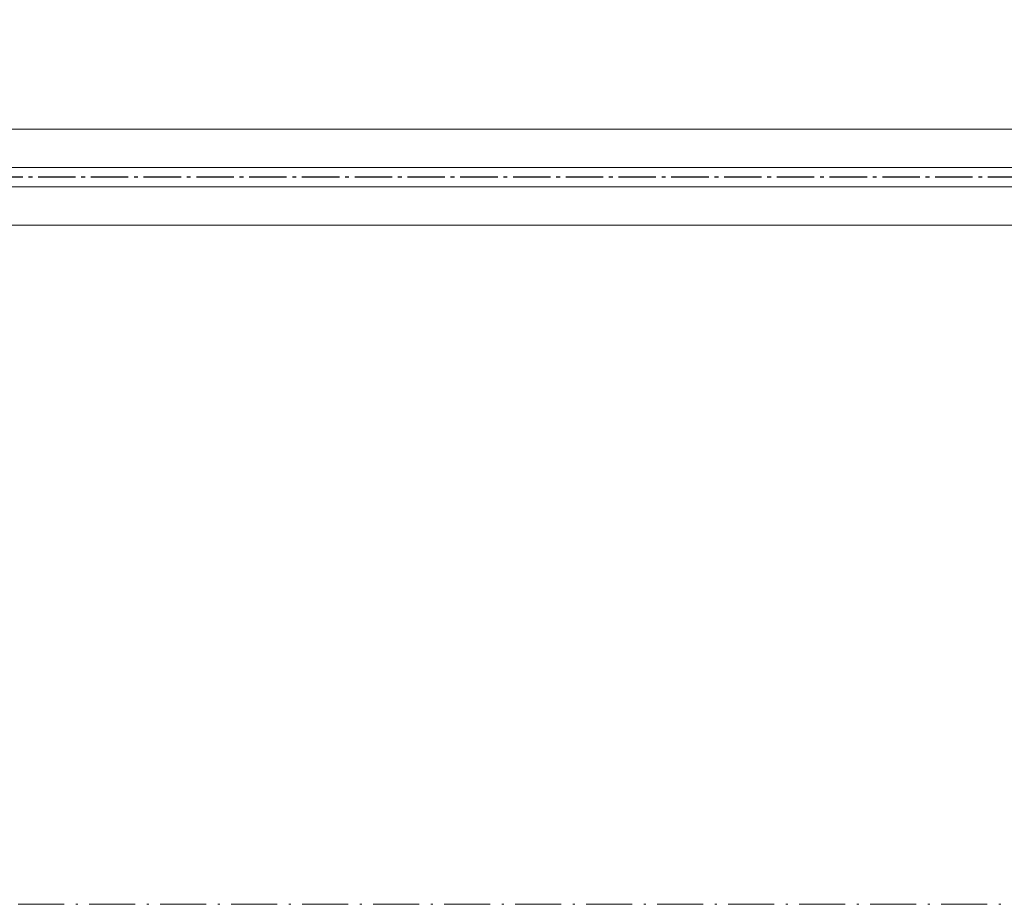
# Model space of a CAD drawing. Header units: inches. Extents: x -96941 to 10978768, y -673 to 1070890.
# Tile 83 of 256: x 57828 to 58085, y 3380 to 3611. Entities that reach past the tile are written whole.
import ezdxf

# ---------------------------------------------------------------- set-up
doc = ezdxf.new("R2010")
doc.units = ezdxf.units.IN
doc.linetypes.add('ACAD_ISO10W100', pattern=[18.5, 12, -3, 0.5, -3])
doc.linetypes.add('AM_DIN_G_W050', pattern=[13.75, 9.75, -1.5, 1, -1.5])
for name, color, linetype, lineweight in [('!_A_01_TENKÁ', 8, 'Continuous', 13), ('!_A_04_BODKOČIARKOVANÁ', 30, 'ACAD_ISO10W100', 13), ('AM_7', 4, 'AM_DIN_G_W050', 25)]:
    doc.layers.add(name, color=color, linetype=linetype, lineweight=lineweight)

msp = doc.modelspace()

# ---------------------------------------------------------------- linework, layer by layer
at = {"layer": '!_A_01_TENKÁ', "color": 14, "true_color": 0xa30000}
for p, q in [((59671.407, 3582.246), (55814.477, 3582.246)), ((55814.477, 3572.246), (59671.407, 3572.246)), ((59671.407, 3567.246), (55814.477, 3567.246)), ((55814.477, 3557.246), (59671.407, 3557.246))]:
    msp.add_line(p, q, dxfattribs=at)
at = {"layer": '!_A_04_BODKOČIARKOVANÁ', "color": 14, "true_color": 0xa30000}
msp.add_lwpolyline([(72195.735, 5943.404), (72195.735, 3380.404), (55642.735, 3380.404)], dxfattribs=at)
at = {"layer": 'AM_7', "color": 14, "true_color": 0xa30000}
msp.add_line((59671.407, 3569.746), (55790.777, 3569.746), dxfattribs=at)

doc.saveas('drawing.dxf')
